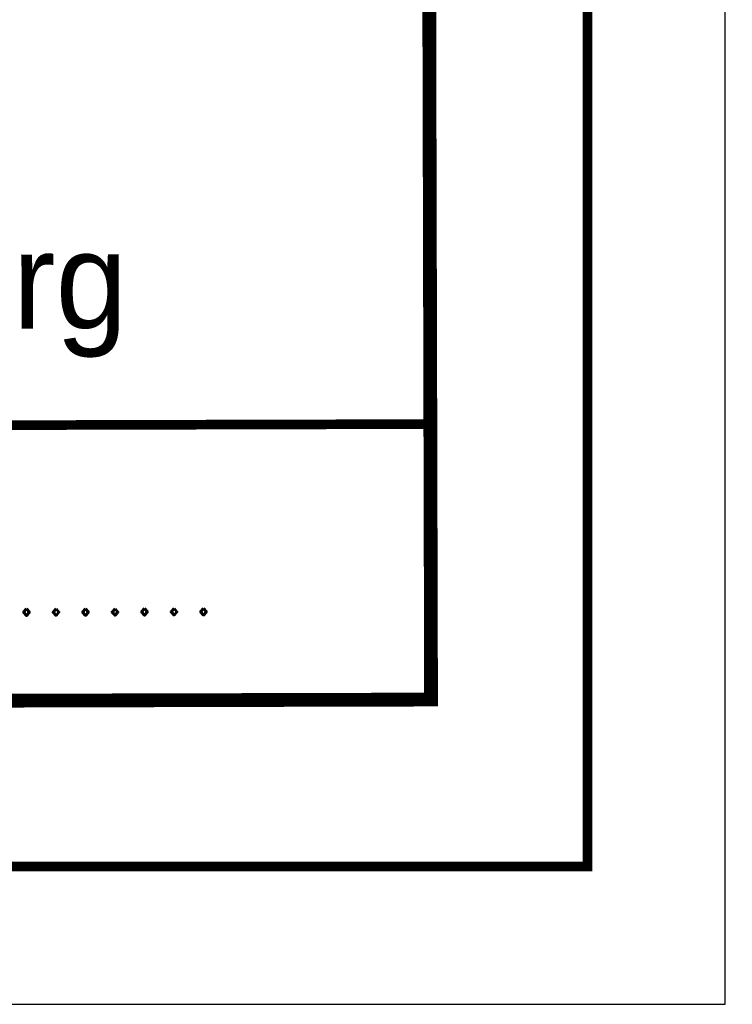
# Model space of a CAD drawing. Extents: x 0 to 1135, y 0 to 420.
# Tile 37 of 52: x 1109 to 1135, y 0 to 36. Entities that reach past the tile are written whole.
import ezdxf
from ezdxf.enums import TextEntityAlignment as Align

# ---------------------------------------------------------------- set-up
doc = ezdxf.new("R2010")
doc.units = 0
doc.header["$LTSCALE"] = 2
doc.header["$MEASUREMENT"] = 0
doc.linetypes.add('AUSGEZOGEN', pattern=[0])
for name, color, linetype in [('FBR', 8, 'CONTINUOUS'), ('LEGENDE', 7, 'AUSGEZOGEN'), ('RAHMEN', 250, 'AUSGEZOGEN')]:
    doc.layers.add(name, color=color, linetype=linetype)
doc.styles.add('ROMANS', font='romans.shx', dxfattribs={"width": 0.8})
doc.styles.add('UNIR-H', font='unir_h.shx', dxfattribs={"width": 0.8})

msp = doc.modelspace()

# ---------------------------------------------------------------- linework, layer by layer
at = {"layer": 'FBR'}
for points in [[(88.009, 187.528, 0), (104.839, 188.975, 0), (166.439, 194.269, -0.000002), (228.71, 199.62, 0.000002), (290.98, 204.971, 0.000001), (321.649, 207.607, 0.000001), (340.796, 209.253, 0.000002), (353.251, 210.323, -0.000001), (365.705, 211.394, -0.000007)], [(87.666, 191.514, 0), (104.497, 192.96, 0), (166.097, 198.254, -0.000002), (228.367, 203.605, 0.000002), (290.638, 208.957, 0.000001), (321.307, 211.592, 0.000001), (340.454, 213.238, 0.000002), (352.908, 214.308, -0.000001), (365.363, 215.379, -0.000007)], [(377.816, 216.449, 0.000001), (390.27, 217.519, 0.000044)], [(378.159, 212.464, 0.000001), (390.613, 213.534, 0.000044)]]:
    msp.add_lwpolyline(points, format="xyb", dxfattribs=at)
at = {"layer": 'LEGENDE'}
for points, const_width in [([(1124.323, 10.811), (1124.142, 81.311)], 0.5), ([(1057.297, 20.889), (1124.297, 21.061)], 0.35), ([(959.073, 10.637), (1124.572, 11.062)], 0.5)]:
    msp.add_lwpolyline(points, dxfattribs=dict(at, const_width=const_width))
at = {"layer": 'RAHMEN'}
for p, q in [((1135, 0), (1135, 420)), ((950, 0), (1135, 0))]:
    msp.add_line(p, q, dxfattribs=at)
at = {"layer": 'RAHMEN', "const_width": 0.35}
msp.add_lwpolyline([(25, 5), (1130, 5), (1130, 415), (25, 415), (25, 5)], dxfattribs=at)

# ---------------------------------------------------------------- texts
at = {"layer": 'LEGENDE', "style": 'UNIR-H'}
msp.add_text('Dienststelle Nürnberg', height=3.5, rotation=0.1472, dxfattribs=at).set_placement((1090.788, 24.475), align=Align.CENTER)
at = {"layer": 'LEGENDE', "style": 'ROMANS'}
msp.add_text('.....................................................', height=2.5, rotation=0.1472, dxfattribs=at).set_placement((1059.808, 13.984))

doc.saveas('drawing.dxf')
